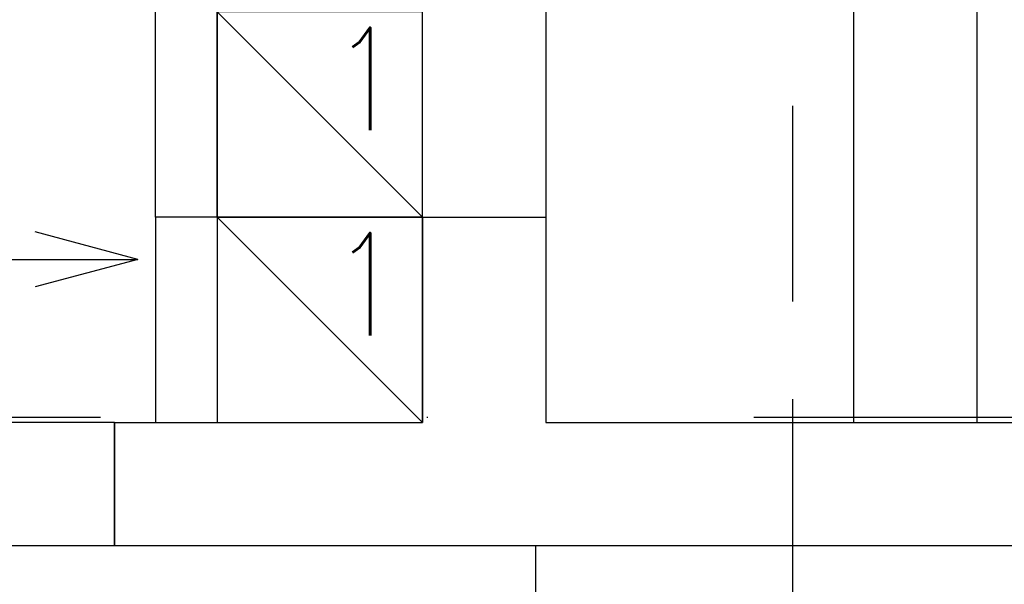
# Model space of a CAD drawing. Header units: millimetres. Extents: x 28600 to 181045, y -399112 to -163690.
# Tile 203 of 256: x 59548 to 59644, y -194657 to -194602. Entities that reach past the tile are written whole.
import ezdxf

# ---------------------------------------------------------------- set-up
doc = ezdxf.new("R2010")
doc.units = ezdxf.units.MM
doc.linetypes.add('DASHDOT', pattern=[25.4, 12.7, -6.35, 0, -6.35])
doc.linetypes.add('HIDDEN', pattern=[9.525, 6.35, -3.175])
for name, color, linetype in [('!! 0_ Istn-sciany', 8, 'Continuous'), ('!! 0_ Istn-widok', 8, 'Continuous'), ('!! 0_Istn-went', 8, 'Continuous'), ('!! 2_proj ściany remont', 8, 'Continuous'), ('0-osie-liniA', 8, 'DASHDOT')]:
    doc.layers.add(name, color=color, linetype=linetype)
doc.styles.add('ARCHETYP', font='romans.shx', dxfattribs={"height": 15})

msp = doc.modelspace()

# ---------------------------------------------------------------- linework, layer by layer
at = {"layer": '!! 0_ Istn-sciany'}
for points in [[(59561.56735, -194621.12813), (59561.56735, -194575.12813)], [(59567.56735, -194621.12813), (59567.56735, -194581.12813)], [(59567.56735, -194621.12813), (59561.56735, -194621.12813)], [(59587.56735, -194621.12813), (59587.56735, -194641.12813)], [(59587.56735, -194621.12813), (59599.56735, -194621.12813)], [(59599.56735, -194621.12813), (59599.56735, -194641.12813)], [(59557.56735, -194641.12813), (59587.56735, -194641.12813)], [(59557.56735, -194641.12813), (59557.56735, -194653.12813)], [(59599.56735, -194641.12813), (59690.56735, -194641.12813)], [(59557.56735, -194653.12813), (59690.56735, -194653.12813)]]:
    msp.add_lwpolyline(points, dxfattribs=at)
at = {"layer": '!! 0_ Istn-widok', "linetype": 'HIDDEN', "ltscale": 3}
for p, q in [((59623.57394, -194353.12813), (59623.57394, -194928.12813)), ((59598.57394, -194653.12813), (59598.57394, -194928.12813))]:
    msp.add_line(p, q, dxfattribs=at)
at = {"layer": '!! 0_Istn-went'}
for points in [[(59599.56735, -194581.12813), (59599.56735, -194621.12813)], [(59567.56735, -194601.12813), (59587.56735, -194621.12813)], [(59561.56735, -194621.12813), (59561.56735, -194641.12813)], [(59567.56735, -194621.12813), (59587.56735, -194641.12813)], [(59559.84729, -194625.25776), (59549.84729, -194622.57826)], [(59519.80077, -194625.25776), (59559.84729, -194625.25776)], [(59559.84729, -194625.25776), (59549.84729, -194627.93725)]]:
    msp.add_lwpolyline(points, dxfattribs=at)
for points in [[(59567.56735, -194621.12813), (59587.56735, -194621.12813), (59587.56735, -194601.12813), (59567.56735, -194601.12813)], [(59567.56735, -194641.12813), (59587.56735, -194641.12813), (59587.56735, -194621.12813), (59567.56735, -194621.12813)]]:
    msp.add_lwpolyline(points, close=True, dxfattribs=at)
at = {"layer": '!! 2_proj ściany remont'}
for points in [[(59629.56735, -194641.12813), (59629.56735, -194470.12813)], [(59641.56735, -194641.12813), (59641.56735, -194470.12813)]]:
    msp.add_lwpolyline(points, dxfattribs=at)
msp.add_lwpolyline([(59557.56735, -194641.12813), (59477.56735, -194641.12813), (59477.56735, -194653.12813), (59557.56735, -194653.12813)], close=True, dxfattribs=at)
at = {"layer": '0-osie-liniA', "ltscale": 5}
msp.add_lwpolyline([(57459.11355, -194640.62813), (64262.14073, -194640.62813)], dxfattribs=at)

# ---------------------------------------------------------------- texts
at = {"layer": '!! 0_Istn-went', "style": 'ARCHETYP', "width": 0.8}
for p in [(59578.68792, -194612.6678), (59578.68792, -194632.6678)]:
    msp.add_text('1', height=10, rotation=0, dxfattribs=at).set_placement(p)

doc.saveas('drawing.dxf')
